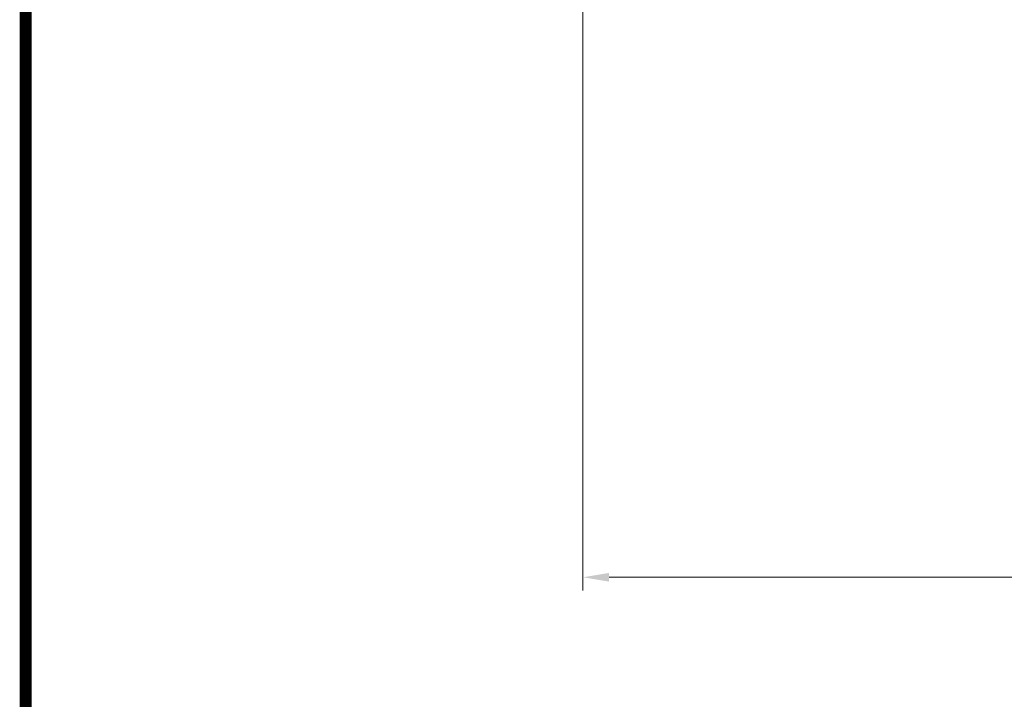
# Model space of a CAD drawing. Header units: inches. Extents: x 1 to 669, y 0 to 417.
# Tile 92 of 256: x 1 to 76, y 297 to 349. Entities that reach past the tile are written whole.
import ezdxf

# ---------------------------------------------------------------- set-up
doc = ezdxf.new("R2010")
doc.units = ezdxf.units.IN
doc.header["$LTSCALE"] = 12
doc.header["$MEASUREMENT"] = 0
doc.layers.add('D', color=2, linetype='CONTINUOUS')
doc.layers.add('X', color=1, linetype='CONTINUOUS')
doc.styles.get("Standard").update_dxf_attribs({"font": 'SIMPLEX.SHX', "width": 0.875})
doc.dimstyles.new('STANDARD$0', dxfattribs={"dimscale": 32, "dimtxt": 0.09375, "dimasz": 0.0625, "dimexe": 0.03125, "dimexo": 0.03125, "dimgap": 0.03125, "dimtad": 1, "dimtih": 1, "dimtoh": 1, "dimdec": 4, "dimzin": 12, "dimdsep": 46, "dimlunit": 5, "dimtxsty": 'Standard', "dimcen": -0.03125, "dimclrd": 256, "dimclre": 256, "dimclrt": 256, "dimadec": 0, "dimazin": 0, "dimtfac": 0.875, "dimtdec": 4, "dimtofl": 0, "dimtmove": 0, "dimatfit": 3, "dimfxl": 0, "dimtolj": 1, "dimtzin": 12, "dimlwd": 13, "dimlwe": 13, "dimarcsym": 0})

# ---------------------------------------------------------------- blocks, each defined once
blk = doc.blocks.new('*D15')
at = {"layer": 'D', "linetype": 'Continuous', "lineweight": 13}
for p, q in [((140.326, 367.083), (140.326, 305.468)), ((43.588, 363.264), (43.588, 305.468)), ((45.588, 306.468), (138.326, 306.468))]:
    blk.add_line(p, q, dxfattribs=at)
at = {"layer": 'D', "linetype": 'Continuous'}
for points in [[(45.588, 306.802), (45.588, 306.135), (43.588, 306.468)], [(138.326, 306.802), (138.326, 306.135), (140.326, 306.468)]]:
    blk.add_solid(points, dxfattribs=at)
at = {"layer": 'D', "linetype": 'Continuous', "lineweight": -3, "insert": (88.161, 308.968), "char_height": 3, "attachment_point": 5}
blk.add_mtext('\\A1;97{}{\\C2;%%p1}', dxfattribs=at)

msp = doc.modelspace()

# ---------------------------------------------------------------- linework, layer by layer
at = {"layer": 'X', "const_width": 0.924}
msp.add_lwpolyline([(667.72091, 416.31601), (0.97091, 416.31601), (668.17211, 416.31601), (668.17211, 1.1444), (0.97091, 1.1444), (0.97091, 416.31601), (0.97091, 2.15051)], dxfattribs=at)

# ---------------------------------------------------------------- dimensions: what is measured, and where the dimension line sits
at = {"layer": 'D', "linetype": 'Continuous', "lineweight": -3}
dim = msp.add_linear_dim(base=(140.32616, 306.46836), p1=(43.58782, 364.26426), p2=(140.32616, 368.08344), text='<>{}{\\C2;%%p1}', dimstyle='STANDARD$0', override={"dimdec": 0, "dimtp": 1, "dimtm": 1, "dimarcsym": 1}, dxfattribs=at)
dim.commit()
dim.dimension.update_dxf_attribs({"geometry": '*D15', "text_midpoint": (88.16139, 306.46836), "dimtype": 160})

doc.saveas('drawing.dxf')
